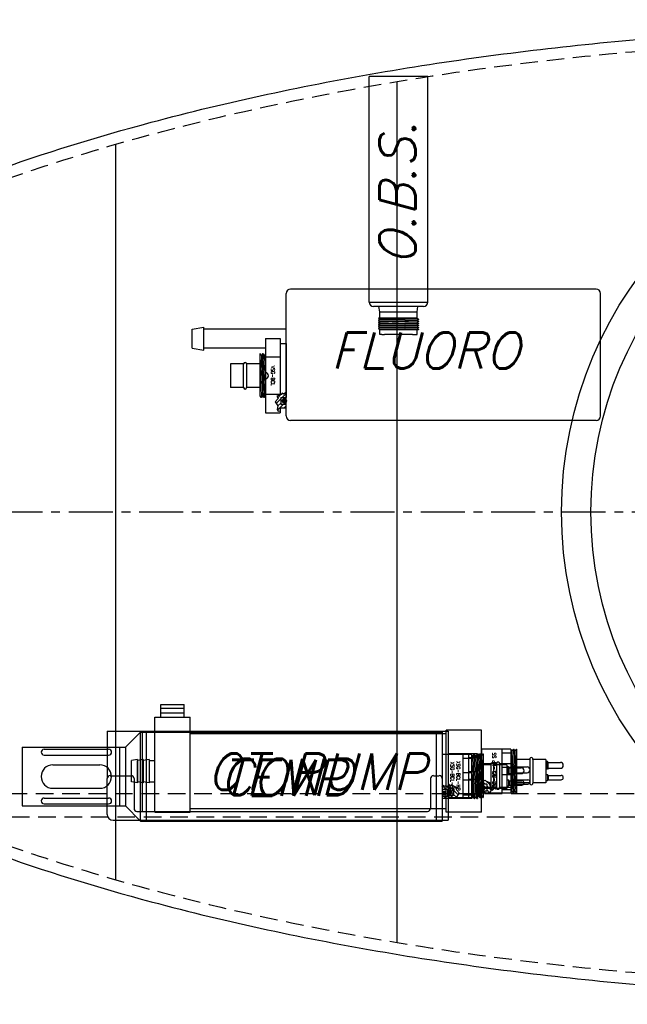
# Model space of a CAD drawing. Extents: x -135 to 10, y 84 to 175.
# Tile 21 of 53: x -87 to -74, y 137 to 158. Entities that reach past the tile are written whole.
import ezdxf
from ezdxf.enums import TextEntityAlignment as Align

# ---------------------------------------------------------------- set-up
doc = ezdxf.new("R2010")
doc.units = 0
doc.header["$LTSCALE"] = 1.5
doc.header["$MEASUREMENT"] = 0
doc.linetypes.add('CENTER', pattern=[2, 1.25, -0.25, 0.25, -0.25])
doc.linetypes.add('HIDDEN', pattern=[0.375, 0.25, -0.125])
doc.layers.get('0').update_dxf_attribs({"linetype": 'CONTINUOUS'})
doc.layers.get('DEFPOINTS').update_dxf_attribs({"linetype": 'CONTINUOUS'})
for name, color, linetype in [('DIM', 1, 'CONTINUOUS'), ('HULL', 7, 'CONTINUOUS'), ('SENSOR_C', 132, 'CONTINUOUS'), ('SENSOR_CT_PUMP', 201, 'CONTINUOUS'), ('SENSOR_FLUORO', 122, 'CONTINUOUS'), ('SENSOR_OBS', 11, 'CONTINUOUS'), ('SENSOR_T', 204, 'CONTINUOUS'), ('SPHERE_FORW', 7, 'CONTINUOUS'), ('STATION2', 136, 'CONTINUOUS'), ('STATION3', 138, 'CONTINUOUS')]:
    doc.layers.add(name, color=color, linetype=linetype)
doc.styles.add('78ROM', font='ROMAND', dxfattribs={"width": 0.75, "height": 0.078})
doc.styles.add('ENGR', font='Romans', dxfattribs={"oblique": 15})
doc.dimstyles.get("Standard").update_dxf_attribs({"dimtxt": 0.18, "dimasz": 0.18, "dimexe": 0.18, "dimexo": 0.0625, "dimgap": 0.09, "dimtad": 0, "dimtih": 1, "dimtoh": 1, "dimdec": 4, "dimzin": 0, "dimtxsty": 'STANDARD', "dimcen": 0.09, "dimazin": 3, "dimtfac": 1, "dimtdec": 4, "dimtofl": 0, "dimtmove": 0, "dimatfit": 3, "dimtolj": 1, "dimtzin": 0})

# ---------------------------------------------------------------- blocks, each defined once
blk = doc.blocks.new('*D9')
at = {"color": 0, "linetype": 'BYBLOCK'}
blk.add_line((-57.886, 144.38), (-51.462, 142.042), dxfattribs=at)
for start, end in [(4.1244, 8.2489), (331.7511, 335.8756)]:
    blk.add_arc((-66.578, 147.544), 15.006, start, end, dxfattribs=at)
for points in [[(-51.431, 148.63), (-51.79, 148.617), (-51.572, 147.544)], [(-53.049, 141.478), (-52.716, 141.343), (-52.477, 142.411)]]:
    blk.add_solid(points, dxfattribs=at)
at = {"layer": 'DEFPOINTS', "color": 0, "linetype": 'BYBLOCK'}
for p in [(-100.578, 147.544), (-66.578, 147.544), (0.489, 147.544), (-58.591, 144.637), (-51.976, 144.083)]:
    blk.add_point(p, dxfattribs=at)
at = {"color": 0, "linetype": 'BYBLOCK', "insert": (-51.8, 144.938), "char_height": 0.9, "attachment_point": 5, "style": 'ENGR'}
blk.add_mtext('\\A1;20°', dxfattribs=at)
blk = doc.blocks.new('*X2')
at = {"color": 0}
for p, q in [((2.52, 2.255), (2.589, 2.324)), ((2.614, 2.26), (2.709, 2.355)), ((2.702, 2.26), (2.763, 2.322)), ((2.727, 2.197), (2.855, 2.325)), ((2.505, 2.152), (2.583, 2.23)), ((2.769, 2.15), (2.806, 2.187))]:
    blk.add_line(p, q, dxfattribs=at)

msp = doc.modelspace()

# ---------------------------------------------------------------- linework, layer by layer
at = {"layer": 'HULL', "color": 1, "linetype": 'CENTER', "ltscale": 0.5}
msp.add_line((-100.578, 147.544), (0.489, 147.544), dxfattribs=at)
at = {"layer": 'HULL', "linetype": 'HIDDEN'}
for p, q in [((-89.655, 141.544), (-11.83, 141.544)), ((-88.48, 141.044), (-13.503, 141.044))]:
    msp.add_line(p, q, dxfattribs=at)
at = {"layer": 'HULL'}
for points, knots in [([(-96.578, 147.548), (-96.574, 147.789), (-96.546, 148.031), (-96.393, 148.748), (-96.201, 149.212), (-95.776, 149.844), (-95.595, 150.049), (-95.212, 150.417), (-95.009, 150.583), (-94.362, 151.093), (-93.913, 151.43), (-92.985, 152.071), (-92.504, 152.372), (-91.519, 152.926), (-91.016, 153.182), (-89.435, 153.938), (-88.336, 154.39), (-86.103, 155.196), (-84.968, 155.546), (-82.179, 156.293), (-80.514, 156.646), (-77.163, 157.219), (-75.476, 157.432), (-72.096, 157.748), (-70.402, 157.859), (-67.012, 157.998), (-65.317, 158.025), (-63.483, 158.038), (-63.343, 158.039), (-63.203, 158.04)], [0, 0, 0, 0, 0.671981, 0.671981, 2.015943, 2.015943, 2.772562, 2.772562, 3.529182, 3.529182, 5.20334, 5.20334, 6.877498, 6.877498, 8.551657, 8.551657, 12.089324, 12.089324, 15.626992, 15.626992, 20.704023, 20.704023, 25.781054, 25.781054, 30.858085, 30.858085, 35.935117, 35.935117, 36.355018, 36.355018, 36.355018, 36.355018]), ([(-96.578, 147.54), (-96.574, 147.299), (-96.546, 147.056), (-96.393, 146.34), (-96.201, 145.876), (-95.776, 145.244), (-95.595, 145.038), (-95.212, 144.67), (-95.009, 144.505), (-94.362, 143.995), (-93.913, 143.658), (-92.985, 143.016), (-92.504, 142.716), (-91.519, 142.161), (-91.016, 141.905), (-89.435, 141.15), (-88.336, 140.697), (-86.103, 139.892), (-84.968, 139.541), (-82.179, 138.794), (-80.514, 138.442), (-77.163, 137.869), (-75.476, 137.656), (-72.096, 137.339), (-70.402, 137.228), (-67.012, 137.089), (-65.317, 137.063), (-63.483, 137.049), (-63.343, 137.048), (-63.203, 137.047)], [0, 0, 0, 0, 0.671981, 0.671981, 2.015943, 2.015943, 2.772562, 2.772562, 3.529182, 3.529182, 5.20334, 5.20334, 6.877498, 6.877498, 8.551657, 8.551657, 12.089324, 12.089324, 15.626992, 15.626992, 20.704023, 20.704023, 25.781054, 25.781054, 30.858085, 30.858085, 35.935117, 35.935117, 36.354667, 36.354667, 36.354667, 36.354667])]:
    msp.add_open_spline(points, degree=3, knots=knots, dxfattribs=at)
at = {"layer": 'HULL', "linetype": 'HIDDEN'}
for points, knots in [([(-96.328, 147.544), (-96.316, 148.296), (-95.884, 149.554), (-94.298, 150.842), (-92.659, 152.04), (-90.615, 153.125), (-88.603, 154.017), (-86.597, 154.768), (-83.94, 155.601), (-80.607, 156.396), (-76.595, 157.066), (-72.585, 157.471), (-68.123, 157.738), (-64.995, 157.779), (-63.203, 157.79)], [0, 0, 0, 0, 2.258185, 3.623799, 6.076634, 8.354374, 10.54346, 12.679461, 14.77634, 18.892272, 22.947997, 26.969986, 30.97718, 36.35344, 36.35344, 36.35344, 36.35344]), ([(-96.328, 147.544), (-96.316, 146.791), (-95.884, 145.533), (-94.298, 144.246), (-92.659, 143.048), (-90.615, 141.962), (-88.603, 141.071), (-86.597, 140.32), (-83.94, 139.486), (-80.607, 138.692), (-76.595, 138.022), (-72.585, 137.617), (-68.123, 137.35), (-64.995, 137.309), (-63.203, 137.297)], [0, 0, 0, 0, 2.258185, 3.623799, 6.076634, 8.354374, 10.54346, 12.679461, 14.77634, 18.892272, 22.947997, 26.969986, 30.97718, 36.353089, 36.353089, 36.353089, 36.353089])]:
    msp.add_open_spline(points, degree=3, knots=knots, dxfattribs=at)
at = {"layer": 'SENSOR_C'}
for p, q in [((-84.759, 142.872), (-77.495, 142.872)), ((-84.759, 142.872), (-84.759, 141.86)), ((-84.009, 141.16), (-84.009, 142.872)), ((-77.62, 142.872), (-77.62, 140.972)), ((-77.495, 142.872), (-77.495, 140.972)), ((-77.495, 142.391), (-77.495, 141.453)), ((-76.87, 142.391), (-77.495, 142.391)), ((-77.058, 142.391), (-77.058, 141.453)), ((-76.87, 142.391), (-76.87, 141.453)), ((-76.87, 142.39), (-76.848, 142.352)), ((-76.848, 142.352), (-76.839, 142.352)), ((-76.839, 142.352), (-76.817, 142.39)), ((-76.817, 142.39), (-76.808, 142.39)), ((-76.808, 142.39), (-76.786, 142.352)), ((-76.786, 142.352), (-76.777, 142.352)), ((-76.777, 142.352), (-76.754, 142.39)), ((-76.754, 142.39), (-76.745, 142.39)), ((-76.745, 142.39), (-76.745, 141.454)), ((-77.495, 142.172), (-77.495, 141.703)), ((-77.058, 142.311), (-76.87, 142.311)), ((-76.461, 142.173), (-76.745, 142.173)), ((-76.461, 142.173), (-76.461, 141.671)), ((-76.401, 142.173), (-76.401, 141.671)), ((-76.12, 142.173), (-76.401, 142.173)), ((-76.12, 142.173), (-76.12, 141.671)), ((-76.085, 142.126), (-76.12, 142.126)), ((-76.085, 141.969), (-76.085, 142.126)), ((-76.07, 142.11), (-76.085, 142.126)), ((-84.697, 141.922), (-84.25, 141.922)), ((-77.808, 141.922), (-77.683, 141.922)), ((-76.87, 142.001), (-77.058, 142.001)), ((-76.085, 141.969), (-76.12, 141.969)), ((-76.07, 141.985), (-76.085, 141.969)), ((-76.07, 141.985), (-76.07, 142.11)), ((-76.07, 142.11), (-75.813, 142.11)), ((-76.07, 141.985), (-75.813, 141.985)), ((-84.759, 141.097), (-84.759, 141.86)), ((-84.187, 141.86), (-84.187, 141.223)), ((-77.87, 141.86), (-77.87, 141.223)), ((-77.62, 141.86), (-77.62, 140.972)), ((-76.87, 141.843), (-77.058, 141.843)), ((-76.12, 141.849), (-76.085, 141.849)), ((-76.12, 141.725), (-76.085, 141.725)), ((-76.085, 141.849), (-76.085, 141.725)), ((-76.07, 141.833), (-76.085, 141.849)), ((-76.07, 141.741), (-76.085, 141.725)), ((-76.07, 141.833), (-76.07, 141.741)), ((-76.07, 141.833), (-75.796, 141.833)), ((-76.07, 141.741), (-75.796, 141.741)), ((-77.381, 141.643), (-77.495, 141.643)), ((-77.381, 141.499), (-77.491, 141.499)), ((-77.381, 141.643), (-77.381, 141.499)), ((-77.058, 141.533), (-76.87, 141.533)), ((-76.461, 141.671), (-76.745, 141.671)), ((-76.12, 141.671), (-76.401, 141.671)), ((-76.87, 141.453), (-77.495, 141.453)), ((-77.491, 141.458), (-77.487, 141.453)), ((-76.87, 141.454), (-76.848, 141.493)), ((-76.848, 141.493), (-76.839, 141.493)), ((-76.839, 141.493), (-76.817, 141.454)), ((-76.817, 141.454), (-76.808, 141.454)), ((-76.808, 141.454), (-76.786, 141.493)), ((-76.786, 141.493), (-76.777, 141.493)), ((-76.777, 141.493), (-76.754, 141.454)), ((-76.754, 141.454), (-76.745, 141.454)), ((-84.125, 141.16), (-77.933, 141.16)), ((-84.634, 140.972), (-77.62, 140.972)), ((-77.62, 140.972), (-77.495, 140.972))]:
    msp.add_line(p, q, dxfattribs=at)
at = {"layer": 'SENSOR_C', "color": 5}
for p, q in [((-76.844, 142.352), (-76.812, 141.454)), ((-76.812, 142.39), (-76.781, 141.493)), ((-76.781, 142.352), (-76.75, 141.454)), ((-76.75, 142.39), (-76.745, 142.259)), ((-76.87, 142.259), (-76.844, 141.493))]:
    msp.add_line(p, q, dxfattribs=at)
at = {"layer": 'SENSOR_C', "color": 7}
for p, q in [((-77.49, 141.721), (-77.412, 141.643)), ((-77.386, 141.706), (-77.318, 141.638)), ((-77.445, 141.499), (-77.399, 141.453)), ((-77.381, 141.613), (-77.286, 141.518)), ((-77.381, 141.524), (-77.32, 141.463))]:
    msp.add_line(p, q, dxfattribs=at)
at = {"layer": 'SENSOR_C', "color": 5}
msp.add_lwpolyline([(-77.495, 141.708), (-77.481, 141.742), (-77.442, 141.714), (-77.415, 141.734), (-77.391, 141.708), (-77.301, 141.671), (-77.324, 141.626), (-77.263, 141.555), (-77.32, 141.463), (-77.318, 141.453)], dxfattribs=at)
at = {"layer": 'SENSOR_C', "color": 7, "const_width": 0.0533}
msp.add_lwpolyline([(-77.456, 141.598, 1), (-77.456, 141.544, 1)], format="xyb", close=True, dxfattribs=at)
at = {"layer": 'SENSOR_C'}
for centre, radius, start, end in [((-76.431, 142.182), 0.0312, 343.7398, 196.2602), ((-84.697, 141.86), 0.0625, 90, 180), ((-84.25, 141.86), 0.0625, 0, 90), ((-77.808, 141.86), 0.0625, 90, 180), ((-77.683, 141.86), 0.0625, 0, 90), ((-75.813, 142.047), 0.0625, 270, 90), ((-75.796, 141.787), 0.046, 270, 90), ((-76.431, 141.662), 0.0312, 163.7398, 16.2602), ((-84.634, 141.097), 0.125, 180, 270), ((-84.125, 141.223), 0.0625, 180, 270), ((-77.933, 141.223), 0.0625, 270, 0)]:
    msp.add_arc(centre, radius, start, end, dxfattribs=at)
at = {"layer": 'SENSOR_CT_PUMP'}
for p, q in [((-83.616, 143.172), (-83.616, 143.439)), ((-83.616, 143.439), (-83.116, 143.439)), ((-83.116, 143.172), (-83.116, 143.439)), ((-83.616, 143.358), (-83.116, 143.358)), ((-83.616, 143.264), (-83.116, 143.264)), ((-83.741, 141.142), (-83.741, 143.172)), ((-83.741, 143.172), (-82.991, 143.172)), ((-82.991, 141.142), (-82.991, 143.172)), ((-77.536, 142.817), (-82.991, 142.817)), ((-77.536, 141.142), (-77.536, 142.892)), ((-76.786, 142.892), (-77.536, 142.892)), ((-76.786, 141.142), (-76.786, 142.892)), ((-76.161, 142.486), (-76.786, 142.486)), ((-76.786, 142.486), (-76.786, 141.548)), ((-76.349, 142.486), (-76.349, 141.548)), ((-76.349, 142.406), (-76.161, 142.406)), ((-76.161, 142.486), (-76.161, 141.548)), ((-76.161, 142.485), (-76.139, 142.447)), ((-76.139, 142.447), (-76.13, 142.447)), ((-76.13, 142.447), (-76.108, 142.485)), ((-76.108, 142.485), (-76.099, 142.485)), ((-76.099, 142.485), (-76.077, 142.447)), ((-76.077, 142.447), (-76.068, 142.447)), ((-76.068, 142.447), (-76.046, 142.485)), ((-76.046, 142.485), (-76.036, 142.485)), ((-76.036, 142.485), (-76.036, 141.549)), ((-84.116, 142.267), (-84.241, 142.245)), ((-84.241, 141.789), (-84.241, 142.245)), ((-84.116, 142.267), (-84.116, 141.767)), ((-83.991, 142.267), (-84.116, 142.245)), ((-84.116, 141.789), (-84.116, 142.245)), ((-83.991, 142.267), (-83.991, 141.767)), ((-83.866, 142.267), (-83.991, 142.245)), ((-83.866, 142.267), (-83.866, 141.767)), ((-83.866, 142.245), (-83.741, 142.245)), ((-75.752, 142.268), (-76.036, 142.268)), ((-75.752, 142.268), (-75.752, 141.766)), ((-75.692, 142.268), (-75.692, 141.766)), ((-75.411, 142.268), (-75.692, 142.268)), ((-75.411, 142.268), (-75.411, 141.766)), ((-75.376, 142.221), (-75.411, 142.221)), ((-75.376, 142.064), (-75.376, 142.221)), ((-75.361, 142.205), (-75.376, 142.221)), ((-75.361, 142.08), (-75.361, 142.205)), ((-75.361, 142.205), (-75.104, 142.205)), ((-76.161, 142.096), (-76.349, 142.096)), ((-76.161, 141.938), (-76.349, 141.938)), ((-75.376, 142.064), (-75.411, 142.064)), ((-75.411, 141.944), (-75.376, 141.944)), ((-75.361, 142.08), (-75.376, 142.064)), ((-75.361, 141.928), (-75.376, 141.944)), ((-75.376, 141.944), (-75.376, 141.82)), ((-75.361, 142.08), (-75.104, 142.08)), ((-75.361, 141.928), (-75.087, 141.928)), ((-75.361, 141.928), (-75.361, 141.836)), ((-84.116, 141.767), (-84.241, 141.789)), ((-83.991, 141.767), (-84.116, 141.789)), ((-83.866, 141.767), (-83.991, 141.789)), ((-83.866, 141.789), (-83.741, 141.789)), ((-76.672, 141.738), (-76.786, 141.738)), ((-76.781, 141.816), (-76.703, 141.738)), ((-76.678, 141.801), (-76.609, 141.733)), ((-76.672, 141.738), (-76.672, 141.594)), ((-76.672, 141.708), (-76.577, 141.613)), ((-75.752, 141.766), (-76.036, 141.766)), ((-75.411, 141.766), (-75.692, 141.766)), ((-75.411, 141.82), (-75.376, 141.82)), ((-75.361, 141.836), (-75.376, 141.82)), ((-75.361, 141.836), (-75.087, 141.836)), ((-76.161, 141.548), (-76.786, 141.548)), ((-76.672, 141.594), (-76.782, 141.594)), ((-76.782, 141.552), (-76.778, 141.548)), ((-76.736, 141.594), (-76.69, 141.548)), ((-76.672, 141.619), (-76.611, 141.558)), ((-76.349, 141.628), (-76.161, 141.628)), ((-76.161, 141.549), (-76.139, 141.587)), ((-76.139, 141.587), (-76.13, 141.587)), ((-76.13, 141.587), (-76.108, 141.549)), ((-76.108, 141.549), (-76.099, 141.549)), ((-76.099, 141.549), (-76.077, 141.587)), ((-76.077, 141.587), (-76.068, 141.587)), ((-76.068, 141.587), (-76.046, 141.549)), ((-76.046, 141.549), (-76.036, 141.549)), ((-83.741, 141.142), (-82.991, 141.142)), ((-77.536, 141.217), (-82.991, 141.217)), ((-76.786, 141.142), (-77.536, 141.142))]:
    msp.add_line(p, q, dxfattribs=at)
at = {"layer": 'SENSOR_CT_PUMP', "color": 5}
for p, q in [((-76.161, 142.354), (-76.135, 141.587)), ((-76.135, 142.447), (-76.103, 141.549)), ((-76.103, 142.485), (-76.072, 141.587)), ((-76.072, 142.447), (-76.041, 141.549)), ((-76.041, 142.485), (-76.036, 142.354))]:
    msp.add_line(p, q, dxfattribs=at)
at = {"layer": 'SENSOR_CT_PUMP', "color": 7, "const_width": 0.0533}
msp.add_lwpolyline([(-76.747, 141.693, 1), (-76.747, 141.639, 1)], format="xyb", close=True, dxfattribs=at)
at = {"layer": 'SENSOR_CT_PUMP', "color": 5}
msp.add_lwpolyline([(-76.786, 141.803), (-76.773, 141.836), (-76.733, 141.809), (-76.706, 141.829), (-76.682, 141.803), (-76.592, 141.766), (-76.615, 141.721), (-76.555, 141.65), (-76.611, 141.558), (-76.609, 141.548)], dxfattribs=at)
at = {"layer": 'SENSOR_CT_PUMP'}
for centre, radius, start, end in [((-75.722, 142.277), 0.0312, 343.7398, 196.2602), ((-75.104, 142.142), 0.0625, 270, 90), ((-75.087, 141.882), 0.046, 270, 90), ((-75.722, 141.757), 0.0312, 163.7398, 16.2602)]:
    msp.add_arc(centre, radius, start, end, dxfattribs=at)
at = {"layer": 'SENSOR_FLUORO'}
for p, q in [((-80.948, 149.591), (-80.948, 152.204)), ((-74.342, 152.297), (-80.854, 152.297)), ((-74.248, 149.591), (-74.248, 152.204)), ((-82.948, 151.44), (-82.698, 151.484)), ((-82.948, 151.04), (-82.948, 151.44)), ((-82.698, 150.996), (-82.698, 151.484)), ((-80.948, 151.44), (-82.698, 151.44)), ((-81.385, 151.243), (-81.385, 149.656)), ((-81.385, 151.243), (-81.073, 151.243)), ((-81.073, 151.243), (-81.073, 150.041)), ((-82.948, 151.04), (-82.698, 150.996)), ((-81.385, 151.04), (-82.698, 151.04)), ((-81.073, 151.137), (-80.948, 151.137)), ((-80.948, 151.137), (-80.948, 150.049)), ((-81.51, 150.918), (-81.51, 150.02)), ((-81.073, 150.846), (-81.385, 150.846)), ((-81.853, 150.703), (-82.134, 150.703)), ((-82.134, 150.703), (-82.134, 150.196)), ((-81.853, 150.196), (-81.853, 150.703)), ((-81.51, 150.703), (-81.791, 150.703)), ((-81.791, 150.703), (-81.791, 150.196)), ((-81.853, 150.196), (-82.134, 150.196)), ((-81.51, 150.196), (-81.791, 150.196)), ((-81.385, 150.053), (-81.073, 150.053)), ((-81.062, 149.985), (-80.948, 149.985)), ((-81.062, 149.985), (-81.062, 149.841)), ((-80.952, 149.985), (-80.952, 149.841)), ((-80.948, 150.049), (-80.948, 149.985)), ((-81.073, 149.762), (-81.073, 149.702)), ((-81.073, 149.762), (-80.952, 149.762)), ((-81.073, 149.702), (-81.073, 149.656)), ((-81.062, 149.841), (-80.952, 149.841)), ((-80.952, 149.841), (-80.952, 149.762)), ((-81.385, 149.656), (-81.073, 149.656)), ((-74.342, 149.497), (-80.854, 149.497))]:
    msp.add_line(p, q, dxfattribs=at)
at = {"layer": 'SENSOR_FLUORO', "color": 5}
for p, q in [((-81.505, 150.918), (-81.51, 150.781)), ((-81.474, 150.879), (-81.505, 150.02)), ((-81.443, 150.918), (-81.474, 149.982)), ((-81.412, 150.879), (-81.443, 150.02)), ((-81.385, 150.781), (-81.412, 149.982))]:
    msp.add_line(p, q, dxfattribs=at)
at = {"layer": 'SENSOR_FLUORO'}
for points in [[(-81.385, 150.918), (-81.407, 150.879), (-81.416, 150.879), (-81.438, 150.918), (-81.447, 150.918), (-81.469, 150.879), (-81.479, 150.879), (-81.501, 150.918), (-81.51, 150.918)], [(-81.385, 150.02), (-81.407, 149.982), (-81.416, 149.982), (-81.438, 150.02), (-81.447, 150.02), (-81.469, 149.982), (-81.479, 149.982), (-81.501, 150.02), (-81.51, 150.02)]]:
    msp.add_lwpolyline(points, dxfattribs=at)
at = {"layer": 'SENSOR_FLUORO', "color": 7}
msp.add_lwpolyline([(-80.948, 150.049), (-80.962, 150.083), (-81.001, 150.055), (-81.028, 150.075), (-81.052, 150.049), (-81.142, 150.012), (-81.119, 149.967), (-81.18, 149.896), (-81.123, 149.804), (-81.139, 149.731), (-81.113, 149.692), (-81.073, 149.702)], dxfattribs=at)
at = {"layer": 'SENSOR_FLUORO', "color": 7, "const_width": 0.0585}
msp.add_lwpolyline([(-80.982, 149.942, -1), (-80.982, 149.883, -1)], format="xyb", close=True, dxfattribs=at)
at = {"layer": 'SENSOR_FLUORO'}
for centre, radius, start, end in [((-80.854, 152.204), 0.0938, 90, 180), ((-74.342, 152.204), 0.0938, 0, 90), ((-81.822, 150.703), 0.031, 0, 180), ((-81.385, 150.45), 0.0625, 270, 90), ((-81.822, 150.196), 0.031, 180, 360), ((-80.854, 149.591), 0.0938, 180, 270), ((-74.342, 149.591), 0.0938, 270, 0)]:
    msp.add_arc(centre, radius, start, end, dxfattribs=at)
at = {"layer": 'SENSOR_OBS'}
for p, q in [((-79.179, 152.02), (-79.179, 156.828)), ((-77.929, 156.828), (-79.179, 156.828)), ((-77.929, 152.02), (-77.929, 156.828)), ((-79.179, 152.02), (-77.929, 152.02)), ((-78.022, 151.926), (-79.085, 151.926)), ((-78.95, 151.813), (-78.97, 151.926)), ((-78.95, 151.673), (-78.95, 151.813)), ((-78.95, 151.813), (-78.158, 151.813)), ((-78.158, 151.813), (-78.138, 151.926)), ((-78.158, 151.673), (-78.158, 151.813)), ((-78.154, 151.673), (-78.975, 151.673)), ((-78.157, 151.674), (-78.158, 151.675)), ((-78.154, 151.673), (-78.157, 151.674)), ((-78.129, 151.427), (-78.951, 151.427)), ((-78.95, 151.328), (-78.95, 151.427)), ((-78.158, 151.328), (-78.158, 151.427)), ((-78.904, 151.328), (-78.95, 151.328)), ((-78.904, 151.328), (-78.854, 151.328)), ((-78.254, 151.328), (-78.854, 151.328)), ((-78.554, 151.328), (-78.63, 151.328)), ((-78.254, 151.328), (-78.158, 151.328)), ((-78.158, 151.328), (-78.158, 151.328))]:
    msp.add_line(p, q, dxfattribs=at)
at = {"layer": 'SENSOR_OBS', "color": 5}
for p, q in [((-78.129, 151.654), (-78.978, 151.632)), ((-78.129, 151.61), (-78.978, 151.587)), ((-78.951, 151.654), (-78.272, 151.673)), ((-78.951, 151.61), (-78.157, 151.632)), ((-78.951, 151.565), (-78.157, 151.587)), ((-78.129, 151.565), (-78.978, 151.543)), ((-78.129, 151.521), (-78.978, 151.499)), ((-78.129, 151.476), (-78.978, 151.454)), ((-78.951, 151.521), (-78.157, 151.543)), ((-78.951, 151.476), (-78.157, 151.499)), ((-78.951, 151.432), (-78.157, 151.454)), ((-78.129, 151.432), (-78.32, 151.427))]:
    msp.add_line(p, q, dxfattribs=at)
at = {"layer": 'SENSOR_OBS'}
for points in [[(-78.978, 151.673), (-78.951, 151.657), (-78.951, 151.651), (-78.978, 151.635), (-78.978, 151.629), (-78.951, 151.613), (-78.951, 151.606), (-78.978, 151.591), (-78.978, 151.584), (-78.951, 151.568), (-78.951, 151.562), (-78.978, 151.546), (-78.978, 151.54), (-78.951, 151.524), (-78.951, 151.518), (-78.978, 151.502), (-78.978, 151.495), (-78.951, 151.48), (-78.951, 151.473), (-78.978, 151.457), (-78.978, 151.451), (-78.951, 151.435), (-78.951, 151.429), (-78.954, 151.427)], [(-78.157, 151.673), (-78.129, 151.657), (-78.129, 151.651), (-78.157, 151.635), (-78.157, 151.629), (-78.129, 151.613), (-78.129, 151.606), (-78.157, 151.591), (-78.157, 151.584), (-78.129, 151.568), (-78.129, 151.562), (-78.157, 151.546), (-78.157, 151.54), (-78.129, 151.524), (-78.129, 151.518), (-78.157, 151.502), (-78.157, 151.495), (-78.129, 151.48), (-78.129, 151.473), (-78.157, 151.457), (-78.157, 151.451), (-78.129, 151.435), (-78.129, 151.429), (-78.132, 151.427)]]:
    msp.add_lwpolyline(points, dxfattribs=at)
for centre, start, end in [((-79.085, 152.02), 180, 270), ((-78.022, 152.02), 270, 0)]:
    msp.add_arc(centre, 0.0938, start, end, dxfattribs=at)
at = {"layer": 'SENSOR_T'}
for p, q in [((-84.372, 142.528), (-84.047, 142.853)), ((-84.047, 142.853), (-77.622, 142.853)), ((-84.047, 140.953), (-84.047, 142.853)), ((-83.922, 140.953), (-83.922, 142.853)), ((-77.747, 142.853), (-77.747, 140.953)), ((-77.622, 142.853), (-77.622, 140.953)), ((-86.572, 142.528), (-84.372, 142.528)), ((-86.572, 142.528), (-86.572, 141.278)), ((-86.166, 142.423), (-86.166, 142.423)), ((-86.103, 142.486), (-84.728, 142.486)), ((-86.103, 142.361), (-84.728, 142.361)), ((-84.666, 142.423), (-84.666, 142.423)), ((-84.497, 142.528), (-84.497, 141.278)), ((-84.372, 142.528), (-84.372, 141.278)), ((-77.622, 142.372), (-77.622, 141.434)), ((-76.997, 142.372), (-77.622, 142.372)), ((-77.184, 142.372), (-77.184, 141.434)), ((-76.997, 142.372), (-76.997, 141.434)), ((-76.997, 142.371), (-76.975, 142.333)), ((-76.965, 142.333), (-76.943, 142.371)), ((-76.943, 142.371), (-76.934, 142.371)), ((-76.934, 142.371), (-76.912, 142.333)), ((-76.903, 142.333), (-76.881, 142.371)), ((-76.881, 142.371), (-76.872, 142.371)), ((-76.872, 142.371), (-76.872, 141.435)), ((-85.916, 142.153), (-84.916, 142.153)), ((-77.622, 142.152), (-77.622, 141.684)), ((-77.184, 142.292), (-76.997, 142.292)), ((-76.975, 142.333), (-76.965, 142.333)), ((-76.912, 142.333), (-76.903, 142.333)), ((-76.588, 142.154), (-76.872, 142.154)), ((-76.588, 142.154), (-76.588, 141.652)), ((-76.528, 142.154), (-76.528, 141.652)), ((-76.247, 142.154), (-76.528, 142.154)), ((-76.247, 142.154), (-76.247, 141.652)), ((-76.997, 141.982), (-77.184, 141.982)), ((-76.212, 142.107), (-76.247, 142.107)), ((-76.212, 141.95), (-76.247, 141.95)), ((-76.197, 142.091), (-76.212, 142.107)), ((-76.212, 141.95), (-76.212, 142.107)), ((-76.197, 141.966), (-76.212, 141.95)), ((-76.197, 141.966), (-76.197, 142.091)), ((-76.197, 142.091), (-75.939, 142.091)), ((-76.197, 141.966), (-75.939, 141.966)), ((-76.997, 141.824), (-77.184, 141.824)), ((-76.247, 141.83), (-76.212, 141.83)), ((-76.247, 141.706), (-76.212, 141.706)), ((-76.197, 141.814), (-76.212, 141.83)), ((-76.212, 141.83), (-76.212, 141.706)), ((-76.197, 141.722), (-76.212, 141.706)), ((-76.197, 141.814), (-76.197, 141.722)), ((-76.197, 141.814), (-75.923, 141.814)), ((-76.197, 141.722), (-75.923, 141.722)), ((-85.916, 141.653), (-84.916, 141.653)), ((-77.508, 141.624), (-77.622, 141.624)), ((-77.508, 141.624), (-77.508, 141.48)), ((-77.184, 141.514), (-76.997, 141.514)), ((-76.588, 141.652), (-76.872, 141.652)), ((-76.247, 141.652), (-76.528, 141.652)), ((-86.166, 141.383), (-86.166, 141.383)), ((-86.103, 141.445), (-84.728, 141.445)), ((-86.103, 141.32), (-84.728, 141.32)), ((-84.666, 141.383), (-84.666, 141.383)), ((-76.997, 141.434), (-77.622, 141.434)), ((-77.508, 141.48), (-77.618, 141.48)), ((-77.618, 141.438), (-77.614, 141.434)), ((-76.997, 141.435), (-76.975, 141.473)), ((-76.975, 141.473), (-76.965, 141.473)), ((-76.965, 141.473), (-76.943, 141.435)), ((-76.943, 141.435), (-76.934, 141.435)), ((-76.934, 141.435), (-76.912, 141.473)), ((-76.912, 141.473), (-76.903, 141.473)), ((-76.903, 141.473), (-76.881, 141.435)), ((-76.881, 141.435), (-76.872, 141.435)), ((-86.572, 141.278), (-84.372, 141.278)), ((-84.372, 141.278), (-84.047, 140.953)), ((-84.047, 140.953), (-77.622, 140.953))]:
    msp.add_line(p, q, dxfattribs=at)
at = {"layer": 'SENSOR_T', "color": 5}
for p, q in [((-76.939, 142.371), (-76.907, 141.473)), ((-76.876, 142.371), (-76.872, 142.24)), ((-76.997, 142.24), (-76.97, 141.473)), ((-76.97, 142.333), (-76.939, 141.435)), ((-76.907, 142.333), (-76.876, 141.435))]:
    msp.add_line(p, q, dxfattribs=at)
at = {"layer": 'SENSOR_T', "color": 7}
for p, q in [((-77.616, 141.702), (-77.538, 141.624)), ((-77.513, 141.687), (-77.444, 141.619)), ((-77.508, 141.594), (-77.413, 141.499)), ((-77.508, 141.505), (-77.446, 141.444)), ((-77.571, 141.48), (-77.525, 141.434))]:
    msp.add_line(p, q, dxfattribs=at)
at = {"layer": 'SENSOR_T', "color": 5}
msp.add_lwpolyline([(-77.622, 141.689), (-77.608, 141.722), (-77.569, 141.695), (-77.541, 141.715), (-77.517, 141.689), (-77.427, 141.652), (-77.451, 141.607), (-77.39, 141.536), (-77.447, 141.444), (-77.445, 141.434)], dxfattribs=at)
at = {"layer": 'SENSOR_T', "color": 7, "const_width": 0.0533}
msp.add_lwpolyline([(-77.582, 141.579, 1), (-77.582, 141.525, 1)], format="xyb", close=True, dxfattribs=at)
at = {"layer": 'SENSOR_T'}
for centre, radius, start, end in [((-86.103, 142.423), 0.0625, 90, 180), ((-86.103, 142.423), 0.0625, 180, 270), ((-84.728, 142.423), 0.0625, 0, 90), ((-84.728, 142.423), 0.0625, 270, 0), ((-85.916, 141.903), 0.25, 90, 270), ((-84.916, 141.903), 0.25, 270, 90), ((-76.558, 142.163), 0.0312, 343.7398, 196.2602), ((-75.939, 142.028), 0.0625, 270, 90), ((-75.923, 141.768), 0.046, 270, 90), ((-76.558, 141.643), 0.0312, 163.7398, 16.2602), ((-86.103, 141.383), 0.0625, 90, 180), ((-86.103, 141.383), 0.0625, 180, 270), ((-84.728, 141.383), 0.0625, 0, 90), ((-84.728, 141.383), 0.0625, 270, 0)]:
    msp.add_arc(centre, radius, start, end, dxfattribs=at)
at = {"layer": 'SPHERE_FORW'}
for radius in [8.5, 7.875]:
    msp.add_circle((-66.578, 147.544), radius, dxfattribs=at)
at = {"layer": 'STATION2'}
msp.add_line((-84.578, 139.712), (-84.578, 155.384), dxfattribs=at)
at = {"layer": 'STATION3'}
msp.add_line((-78.578, 138.365), (-78.578, 156.723), dxfattribs=at)

# ---------------------------------------------------------------- block references
at = {"layer": 'SENSOR_FLUORO', "xscale": -1, "rotation": 90}
msp.add_blockref('*X2', (-78.802, 152.568), dxfattribs=at)

# ---------------------------------------------------------------- texts
at = {"layer": 'SENSOR_C', "style": 'ENGR', "oblique": 15}
msp.add_text('COND', height=0.7695, dxfattribs=at).set_placement((-82.354, 141.508))
at = {"layer": 'SENSOR_C', "color": 7, "style": '78ROM', "width": 0.75}
msp.add_text('XSG-BCL-HP', height=0.078, rotation=270, dxfattribs=at).set_placement((-77.277, 141.922), align=Align.MIDDLE)
at = {"layer": 'SENSOR_CT_PUMP', "style": 'ENGR', "oblique": 15}
msp.add_text('CT PUMP', height=0.7695, dxfattribs=at).set_placement((-82.622, 141.622))
at = {"layer": 'SENSOR_CT_PUMP', "color": 7, "style": '78ROM', "width": 0.75}
msp.add_text('XSG-BCL-HP SS', height=0.078, rotation=90, dxfattribs=at).set_placement((-76.511, 142.017), align=Align.MIDDLE)
at = {"layer": 'SENSOR_FLUORO', "style": 'ENGR', "oblique": 15}
msp.add_text('FLUORO', height=0.7695, dxfattribs=at).set_placement((-79.992, 150.601))
at = {"layer": 'SENSOR_FLUORO', "style": '78ROM', "width": 0.75}
msp.add_text('VSG-BCL', height=0.078, rotation=270, dxfattribs=at).set_placement((-81.229, 150.45), align=Align.MIDDLE)
at = {"layer": 'SENSOR_OBS', "style": 'ENGR', "oblique": 15}
msp.add_text('O.B.S.', height=0.7695, rotation=90, dxfattribs=at).set_placement((-78.191, 152.808))
at = {"layer": 'SENSOR_T', "style": 'ENGR', "oblique": 15}
msp.add_text('TEMP', height=0.7695, dxfattribs=at).set_placement((-82.334, 141.489))
at = {"layer": 'SENSOR_T', "color": 7, "style": '78ROM', "width": 0.75}
msp.add_text('XSG-BCL-HP', height=0.078, rotation=270, dxfattribs=at).set_placement((-77.403, 141.903), align=Align.MIDDLE)

# ---------------------------------------------------------------- dimensions: what is measured, and where the dimension line sits
at = {"layer": 'DIM'}
dim = msp.add_angular_dim_2l(base=(-51.976, 144.083), line1=((-66.578, 147.544), (-58.591, 144.637)), line2=((-100.578, 147.544), (0.489, 147.544)), dimstyle='STANDARD', override={"dimscale": 6, "dimtxt": 0.15, "dimexo": 0.125, "dimdec": 0, "dimtxsty": 'ENGR', "dimtdec": 0}, dxfattribs=at)
dim.commit()
dim.dimension.update_dxf_attribs({"geometry": '*D9', "text_midpoint": (-51.8, 144.938)})

doc.saveas('drawing.dxf')
